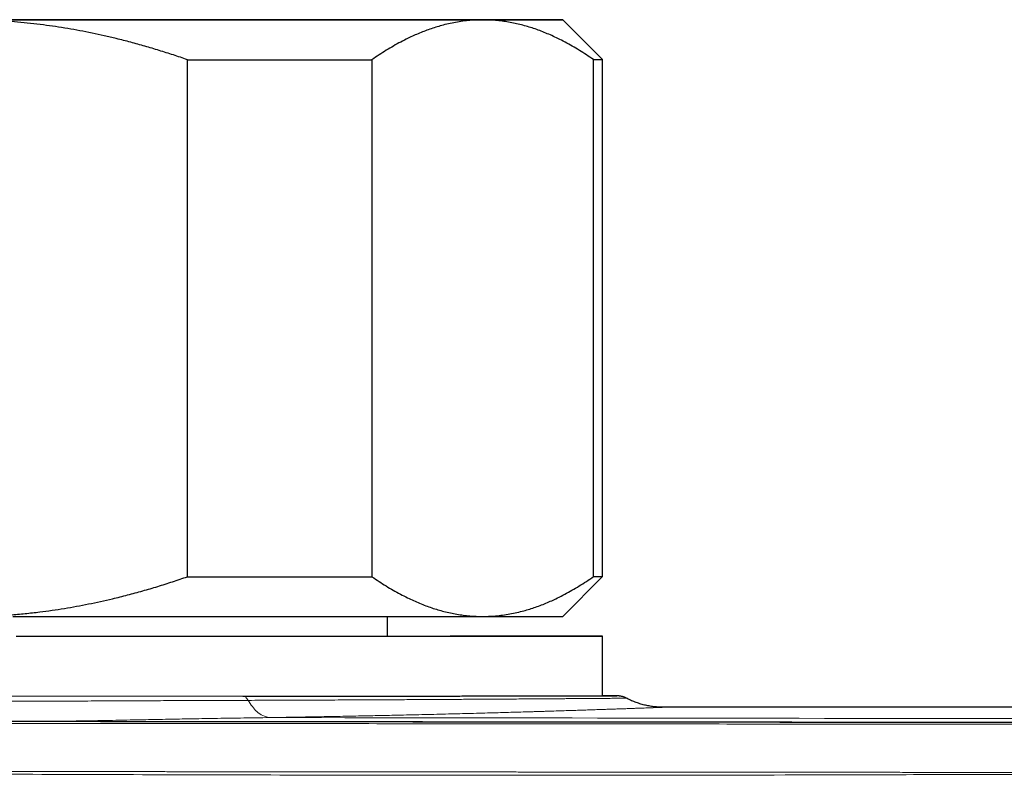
# Model space of a CAD drawing. Header units: millimetres. Extents: x 8 to 656, y 12 to 357.
# Tile 15 of 54: x 253 to 278, y 106 to 125. Entities that reach past the tile are written whole.
import ezdxf

# ---------------------------------------------------------------- set-up
doc = ezdxf.new("R2010")
doc.units = ezdxf.units.MM

msp = doc.modelspace()

# ---------------------------------------------------------------- linework, layer by layer
at = {"color": 7, "linetype": 'Continuous', "lineweight": 30}
for p, q in [((267.614, 123.83), (266.614, 124.83)), ((257.181, 110.827), (257.181, 123.827)), ((261.82, 123.827), (261.82, 110.827)), ((267.388, 110.829), (267.388, 123.829)), ((267.614, 110.83), (267.614, 123.83)), ((266.614, 109.83), (267.614, 110.83)), ((262.214, 109.33), (262.214, 109.827)), ((267.614, 107.83), (267.614, 109.33)), ((326.554, 107.543), (269.144, 107.543)), ((269.144, 107.543), (269.144, 107.543))]:
    msp.add_line(p, q, dxfattribs=at)
at = {"color": 7, "linetype": 'Continuous', "lineweight": 30, "flags": 128}
for points in [[(252.673, 124.827), (253.025, 124.827), (253.376, 124.827), (253.725, 124.827), (254.074, 124.827), (254.42, 124.827), (254.765, 124.827), (255.108, 124.827), (255.448, 124.827), (255.785, 124.827), (256.12, 124.827), (256.452, 124.827), (256.78, 124.827), (257.105, 124.827), (257.425, 124.827), (257.742, 124.827), (258.055, 124.827), (258.364, 124.827), (258.667, 124.827), (258.966, 124.827), (259.26, 124.827), (259.549, 124.827), (259.832, 124.827), (260.109, 124.827), (260.381, 124.828), (260.647, 124.828), (260.906, 124.828), (261.16, 124.828), (261.406, 124.828), (261.646, 124.828), (261.879, 124.828), (262.105, 124.828), (262.324, 124.828), (262.535, 124.828), (262.739, 124.828), (262.936, 124.828), (263.124, 124.828), (263.305, 124.828), (263.478, 124.828), (263.642, 124.828), (263.798, 124.828), (263.946, 124.829), (264.086, 124.829), (264.217, 124.829), (264.339, 124.829), (264.453, 124.829), (264.558, 124.829), (264.654, 124.829), (264.741, 124.829), (264.819, 124.829), (264.888, 124.829), (264.947, 124.829), (264.998, 124.829), (265.04, 124.829), (265.072, 124.829), (265.095, 124.83), (265.109, 124.83), (265.114, 124.83), (265.109, 124.83), (265.095, 124.83), (265.072, 124.83), (265.04, 124.83), (264.998, 124.83), (264.947, 124.83), (264.888, 124.83), (264.819, 124.83), (264.741, 124.83), (264.654, 124.83), (264.558, 124.831), (264.453, 124.831), (264.339, 124.831), (264.217, 124.831), (264.086, 124.831), (263.946, 124.831), (263.798, 124.831), (263.642, 124.831), (263.478, 124.831), (263.305, 124.831), (263.124, 124.831), (262.936, 124.831), (262.739, 124.831), (262.535, 124.831), (262.324, 124.831), (262.105, 124.831), (261.879, 124.832), (261.646, 124.832), (261.406, 124.832), (261.16, 124.832), (260.906, 124.832), (260.647, 124.832), (260.381, 124.832), (260.109, 124.832), (259.832, 124.832), (259.549, 124.832), (259.26, 124.832), (258.966, 124.832), (258.667, 124.832), (258.364, 124.832), (258.055, 124.832), (257.742, 124.832), (257.425, 124.832), (257.105, 124.832), (256.78, 124.832), (256.452, 124.832), (256.12, 124.832), (255.785, 124.832), (255.448, 124.832), (255.108, 124.832), (254.765, 124.832), (254.42, 124.832), (254.074, 124.833), (253.725, 124.833), (253.376, 124.833), (253.025, 124.833), (252.673, 124.833)], [(264.604, 124.831), (264.505, 124.831), (264.403, 124.831), (264.299, 124.831), (264.194, 124.831), (264.086, 124.831), (263.975, 124.831), (263.863, 124.832), (263.749, 124.832), (263.632, 124.832), (263.514, 124.832), (263.393, 124.832), (263.271, 124.832), (263.146, 124.832), (263.02, 124.832), (262.891, 124.832), (262.761, 124.832), (262.628, 124.832), (262.494, 124.832), (262.358, 124.832), (262.22, 124.832), (262.08, 124.832), (261.939, 124.832), (261.796, 124.832), (261.651, 124.832), (261.504, 124.832), (261.355, 124.832), (261.205, 124.832), (261.053, 124.832), (260.9, 124.832), (260.745, 124.832), (260.588, 124.832), (260.43, 124.832), (260.271, 124.832), (260.11, 124.832), (259.947, 124.832), (259.783, 124.832), (259.618, 124.832), (259.451, 124.832), (259.283, 124.832), (259.114, 124.832), (258.943, 124.832), (258.771, 124.832), (258.598, 124.833), (258.423, 124.833), (258.248, 124.833), (258.071, 124.833), (257.893, 124.833), (257.715, 124.833), (257.535, 124.833), (257.354, 124.833), (257.172, 124.833), (256.989, 124.833), (256.805, 124.833), (256.621, 124.833), (256.435, 124.833), (256.249, 124.833), (256.062, 124.833), (255.874, 124.833), (255.685, 124.833), (255.496, 124.833), (255.306, 124.833), (255.115, 124.833), (254.924, 124.833), (254.732, 124.833), (254.54, 124.833), (254.347, 124.833), (254.154, 124.833), (253.96, 124.833), (253.766, 124.833), (253.571, 124.833), (253.377, 124.833), (253.181, 124.833), (252.986, 124.833), (252.79, 124.833)], [(252.79, 124.827), (252.986, 124.827), (253.181, 124.827), (253.377, 124.827), (253.571, 124.827), (253.766, 124.827), (253.96, 124.827), (254.154, 124.827), (254.347, 124.827), (254.54, 124.827), (254.732, 124.827), (254.924, 124.827), (255.115, 124.827), (255.306, 124.827), (255.496, 124.827), (255.685, 124.827), (255.874, 124.827), (256.062, 124.827), (256.249, 124.827), (256.435, 124.827), (256.621, 124.827), (256.805, 124.827), (256.989, 124.827), (257.172, 124.827), (257.354, 124.827), (257.535, 124.827), (257.715, 124.827), (257.893, 124.827), (258.071, 124.827), (258.248, 124.827), (258.423, 124.827), (258.598, 124.827), (258.771, 124.827), (258.943, 124.827), (259.114, 124.827), (259.283, 124.827), (259.451, 124.827), (259.618, 124.827), (259.783, 124.827), (259.947, 124.827), (260.11, 124.827), (260.271, 124.827), (260.43, 124.827), (260.588, 124.827), (260.745, 124.827), (260.9, 124.827), (261.053, 124.827), (261.205, 124.827), (261.355, 124.827), (261.504, 124.827), (261.651, 124.827), (261.796, 124.827), (261.939, 124.827), (262.08, 124.827), (262.22, 124.827), (262.358, 124.827), (262.494, 124.828), (262.628, 124.828), (262.761, 124.828), (262.891, 124.828), (263.02, 124.828), (263.146, 124.828), (263.271, 124.828), (263.393, 124.828), (263.514, 124.828), (263.632, 124.828), (263.749, 124.828), (263.863, 124.828), (263.975, 124.828), (264.086, 124.828), (264.194, 124.828), (264.299, 124.828), (264.403, 124.828), (264.505, 124.828), (264.604, 124.828)], [(264.604, 124.828), (264.701, 124.828), (264.796, 124.828), (264.888, 124.828), (264.979, 124.828), (265.067, 124.828), (265.152, 124.828), (265.236, 124.828), (265.317, 124.828), (265.395, 124.828), (265.472, 124.828), (265.546, 124.829), (265.617, 124.829), (265.686, 124.829), (265.753, 124.829), (265.818, 124.829), (265.879, 124.829), (265.939, 124.829), (265.996, 124.829), (266.05, 124.829), (266.102, 124.829), (266.152, 124.829), (266.199, 124.829), (266.244, 124.829), (266.286, 124.829), (266.325, 124.829), (266.362, 124.829), (266.397, 124.829), (266.429, 124.829), (266.458, 124.829), (266.485, 124.829), (266.51, 124.829), (266.531, 124.829), (266.551, 124.829), (266.567, 124.829), (266.581, 124.829), (266.593, 124.83), (266.602, 124.83), (266.608, 124.83), (266.612, 124.83), (266.614, 124.83), (266.612, 124.83), (266.608, 124.83), (266.602, 124.83), (266.593, 124.83), (266.581, 124.83), (266.567, 124.83), (266.551, 124.83), (266.531, 124.83), (266.51, 124.83), (266.485, 124.83), (266.458, 124.83), (266.429, 124.83), (266.397, 124.83), (266.362, 124.83), (266.325, 124.83), (266.286, 124.83), (266.244, 124.83), (266.199, 124.83), (266.152, 124.83), (266.102, 124.831), (266.05, 124.831), (265.996, 124.831), (265.939, 124.831), (265.879, 124.831), (265.818, 124.831), (265.753, 124.831), (265.686, 124.831), (265.617, 124.831), (265.546, 124.831), (265.472, 124.831), (265.395, 124.831), (265.317, 124.831), (265.236, 124.831), (265.152, 124.831), (265.067, 124.831), (264.979, 124.831), (264.888, 124.831), (264.796, 124.831), (264.701, 124.831), (264.604, 124.831)], [(257.181, 123.827), (257.375, 123.827), (257.568, 123.827), (257.759, 123.827), (257.95, 123.827), (258.139, 123.827), (258.328, 123.827), (258.515, 123.827), (258.701, 123.827), (258.886, 123.827), (259.07, 123.827), (259.252, 123.827), (259.434, 123.827), (259.614, 123.827), (259.792, 123.827), (259.969, 123.827), (260.145, 123.827), (260.32, 123.827), (260.492, 123.827), (260.664, 123.827), (260.834, 123.827), (261.002, 123.827), (261.169, 123.827), (261.334, 123.827), (261.498, 123.827), (261.66, 123.827), (261.82, 123.827)], [(267.388, 123.829), (267.421, 123.829), (267.452, 123.829), (267.48, 123.829), (267.505, 123.829), (267.528, 123.829), (267.548, 123.829), (267.565, 123.829), (267.58, 123.829), (267.592, 123.83), (267.602, 123.83), (267.608, 123.83), (267.612, 123.83), (267.614, 123.83), (267.614, 123.83)], [(257.181, 110.827), (257.375, 110.827), (257.568, 110.827), (257.759, 110.827), (257.95, 110.827), (258.139, 110.827), (258.328, 110.827), (258.515, 110.827), (258.701, 110.827), (258.886, 110.827), (259.07, 110.827), (259.252, 110.827), (259.434, 110.827), (259.614, 110.827), (259.792, 110.827), (259.969, 110.827), (260.145, 110.827), (260.32, 110.827), (260.492, 110.827), (260.664, 110.827), (260.834, 110.827), (261.002, 110.827), (261.169, 110.827), (261.334, 110.827), (261.498, 110.827), (261.66, 110.827), (261.82, 110.827)], [(252.79, 109.827), (252.986, 109.827), (253.181, 109.827), (253.377, 109.827), (253.571, 109.827), (253.766, 109.827), (253.96, 109.827), (254.154, 109.827), (254.347, 109.827), (254.54, 109.827), (254.732, 109.827), (254.924, 109.827), (255.115, 109.827), (255.306, 109.827), (255.496, 109.827), (255.685, 109.827), (255.874, 109.827), (256.062, 109.827), (256.249, 109.827), (256.435, 109.827), (256.621, 109.827), (256.805, 109.827), (256.989, 109.827), (257.172, 109.827), (257.354, 109.827), (257.535, 109.827), (257.715, 109.827), (257.893, 109.827), (258.071, 109.827), (258.248, 109.827), (258.423, 109.827), (258.598, 109.827), (258.771, 109.827), (258.943, 109.827), (259.114, 109.827), (259.283, 109.827), (259.451, 109.827), (259.618, 109.827), (259.783, 109.827), (259.947, 109.827), (260.11, 109.827), (260.271, 109.827), (260.43, 109.827), (260.588, 109.827), (260.745, 109.827), (260.9, 109.827), (261.053, 109.827), (261.205, 109.827), (261.355, 109.827), (261.504, 109.827), (261.651, 109.827), (261.796, 109.827), (261.939, 109.827), (262.08, 109.827), (262.22, 109.827), (262.358, 109.827), (262.494, 109.828), (262.628, 109.828), (262.761, 109.828), (262.891, 109.828), (263.02, 109.828), (263.146, 109.828), (263.271, 109.828), (263.393, 109.828), (263.514, 109.828), (263.632, 109.828), (263.749, 109.828), (263.863, 109.828), (263.975, 109.828), (264.086, 109.828), (264.194, 109.828), (264.299, 109.828), (264.403, 109.828), (264.505, 109.828), (264.604, 109.828)], [(264.604, 109.828), (264.701, 109.828), (264.796, 109.828), (264.888, 109.828), (264.979, 109.828), (265.067, 109.828), (265.152, 109.828), (265.236, 109.828), (265.317, 109.828), (265.395, 109.828), (265.472, 109.828), (265.546, 109.829), (265.617, 109.829), (265.686, 109.829), (265.753, 109.829), (265.818, 109.829), (265.879, 109.829), (265.939, 109.829), (265.996, 109.829), (266.05, 109.829), (266.102, 109.829), (266.152, 109.829), (266.199, 109.829), (266.244, 109.829), (266.286, 109.829), (266.325, 109.829), (266.362, 109.829), (266.397, 109.829), (266.429, 109.829), (266.458, 109.829), (266.485, 109.829), (266.51, 109.829), (266.531, 109.829), (266.551, 109.829), (266.567, 109.829), (266.581, 109.829), (266.593, 109.83), (266.602, 109.83), (266.608, 109.83), (266.612, 109.83), (266.614, 109.83)], [(262.214, 109.332), (262.314, 109.332), (262.622, 109.332), (262.922, 109.332), (263.215, 109.332), (263.499, 109.332), (263.775, 109.332), (264.043, 109.332), (264.303, 109.332), (264.554, 109.332), (264.796, 109.332), (265.028, 109.332), (265.252, 109.331), (265.466, 109.331), (265.671, 109.331), (265.866, 109.331), (266.052, 109.331), (266.227, 109.331), (266.393, 109.331), (266.548, 109.331), (266.693, 109.331), (266.828, 109.331), (266.953, 109.331), (267.067, 109.331), (267.17, 109.33), (267.262, 109.33), (267.344, 109.33), (267.415, 109.33), (267.476, 109.33), (267.525, 109.33), (267.564, 109.33), (267.591, 109.33), (267.608, 109.33), (267.614, 109.33), (267.608, 109.33), (267.592, 109.33), (267.565, 109.329), (267.527, 109.329), (267.478, 109.329), (267.418, 109.329), (267.347, 109.329), (267.265, 109.329), (267.173, 109.329), (267.07, 109.329), (266.957, 109.329), (266.833, 109.329), (266.698, 109.329), (266.553, 109.328), (266.398, 109.328), (266.233, 109.328), (266.058, 109.328), (265.873, 109.328), (265.678, 109.328), (265.474, 109.328), (265.26, 109.328), (265.036, 109.328), (264.804, 109.328), (264.562, 109.328), (264.312, 109.328), (264.052, 109.328), (263.785, 109.328), (263.509, 109.327), (263.224, 109.327), (262.932, 109.327), (262.632, 109.327), (262.325, 109.327), (262.01, 109.327), (261.688, 109.327), (261.359, 109.327), (261.024, 109.327), (260.682, 109.327), (260.334, 109.327), (259.98, 109.327), (259.62, 109.327), (259.254, 109.327), (258.884, 109.327), (258.508, 109.327), (258.128, 109.327), (257.743, 109.327), (257.354, 109.327), (256.961, 109.327), (256.565, 109.326), (256.165, 109.326), (255.762, 109.326), (255.356, 109.326), (254.947, 109.326), (254.536, 109.326), (254.124, 109.326), (253.709, 109.326), (253.293, 109.326), (252.876, 109.326)]]:
    msp.add_lwpolyline(points, dxfattribs=at)
at = {"color": 7, "linetype": 'Continuous', "lineweight": 30}
msp.add_arc((267.414, 145.482), 34.653, 269.957, 270.3302, dxfattribs=at)
for points, knots in [([(257.181, 123.827), (257.064, 123.867), (256.828, 123.947), (256.473, 124.06), (256.115, 124.167), (255.756, 124.266), (255.414, 124.354), (255.09, 124.43), (254.784, 124.496), (254.478, 124.556), (254.173, 124.611), (253.867, 124.659), (253.556, 124.702), (253.238, 124.74), (252.914, 124.771), (252.589, 124.796), (252.264, 124.813), (251.939, 124.824), (251.722, 124.826), (251.614, 124.827)], [0, 0, 0, 0, 0.065617, 0.131251, 0.19689, 0.26252, 0.328133, 0.383157, 0.438186, 0.49321, 0.547623, 0.602041, 0.656453, 0.71369, 0.770953, 0.828229, 0.885504, 0.942765, 1, 1, 1, 1]), ([(264.604, 124.828), (264.572, 124.828), (264.479, 124.827), (264.327, 124.819), (264.147, 124.802), (263.968, 124.775), (263.789, 124.741), (263.62, 124.7), (263.46, 124.655), (263.311, 124.607), (263.163, 124.554), (263.016, 124.496), (262.871, 124.433), (262.713, 124.359), (262.543, 124.273), (262.361, 124.172), (262.179, 124.064), (261.999, 123.95), (261.88, 123.868), (261.82, 123.827)], [0, 0, 0, 0, 0.034083, 0.097391, 0.160725, 0.224069, 0.287405, 0.350714, 0.403934, 0.457159, 0.510379, 0.562664, 0.614953, 0.667239, 0.733776, 0.800332, 0.866897, 0.933458, 1, 1, 1, 1]), ([(267.388, 123.829), (267.329, 123.869), (267.211, 123.95), (267.034, 124.063), (266.855, 124.169), (266.675, 124.269), (266.504, 124.356), (266.342, 124.432), (266.189, 124.498), (266.036, 124.558), (265.884, 124.613), (265.731, 124.661), (265.575, 124.704), (265.416, 124.742), (265.254, 124.773), (265.092, 124.798), (264.929, 124.815), (264.767, 124.826), (264.658, 124.827), (264.604, 124.828)], [0, 0, 0, 0, 0.0656165, 0.1312512, 0.1968897, 0.2625199, 0.3281326, 0.3831572, 0.4381861, 0.4932102, 0.547623, 0.6020407, 0.6564531, 0.7136899, 0.7709531, 0.8282288, 0.8855036, 0.9427646, 1, 1, 1, 1]), ([(251.614, 109.827), (251.738, 109.827), (251.986, 109.829), (252.358, 109.844), (252.729, 109.866), (253.1, 109.899), (253.45, 109.937), (253.78, 109.981), (254.089, 110.028), (254.396, 110.081), (254.699, 110.14), (255, 110.203), (255.327, 110.278), (255.68, 110.366), (256.059, 110.47), (256.435, 110.581), (256.81, 110.699), (257.058, 110.784), (257.181, 110.827)], [0, 0, 0, 0, 0.065449, 0.130926, 0.196415, 0.261894, 0.327345, 0.382403, 0.437466, 0.492525, 0.54654, 0.60056, 0.654576, 0.723644, 0.792733, 0.861832, 0.930927, 1, 1, 1, 1]), ([(261.82, 110.827), (261.879, 110.787), (261.997, 110.706), (262.174, 110.594), (262.353, 110.487), (262.533, 110.388), (262.704, 110.3), (262.866, 110.224), (263.019, 110.158), (263.171, 110.098), (263.324, 110.043), (263.477, 109.995), (263.633, 109.952), (263.792, 109.914), (263.954, 109.883), (264.116, 109.859), (264.279, 109.841), (264.441, 109.83), (264.55, 109.829), (264.604, 109.828)], [0, 0, 0, 0, 0.065617, 0.131251, 0.19689, 0.26252, 0.328133, 0.383157, 0.438186, 0.49321, 0.547623, 0.602041, 0.656453, 0.71369, 0.770953, 0.828229, 0.885504, 0.942765, 1, 1, 1, 1]), ([(264.604, 109.828), (264.636, 109.828), (264.728, 109.829), (264.881, 109.837), (265.06, 109.855), (265.24, 109.881), (265.419, 109.915), (265.588, 109.956), (265.748, 110.001), (265.897, 110.049), (266.045, 110.102), (266.192, 110.16), (266.337, 110.223), (266.495, 110.297), (266.665, 110.384), (266.847, 110.484), (267.029, 110.592), (267.209, 110.707), (267.328, 110.788), (267.388, 110.829)], [0, 0, 0, 0, 0.034083, 0.097391, 0.160725, 0.224069, 0.287405, 0.350714, 0.403934, 0.457159, 0.510379, 0.562664, 0.614953, 0.667239, 0.733776, 0.800332, 0.866897, 0.933458, 1, 1, 1, 1]), ([(258.576, 107.827), (258.683, 107.827), (258.898, 107.827), (259.215, 107.827), (259.528, 107.827), (259.838, 107.827), (260.145, 107.827), (260.45, 107.827), (260.751, 107.827), (261.048, 107.827), (261.341, 107.827), (261.629, 107.827), (261.912, 107.827), (262.191, 107.827), (262.465, 107.827), (262.734, 107.827), (262.983, 107.827), (263.213, 107.827), (263.426, 107.827), (263.633, 107.827), (263.836, 107.827), (264.033, 107.827), (264.243, 107.828), (264.466, 107.828), (264.698, 107.828), (264.924, 107.828), (265.142, 107.828), (265.35, 107.828), (265.547, 107.828), (265.733, 107.828), (265.913, 107.828), (266.086, 107.828), (266.243, 107.828), (266.386, 107.828), (266.514, 107.828), (266.637, 107.828), (266.754, 107.828), (266.866, 107.828), (266.982, 107.829), (267.101, 107.829), (267.22, 107.829), (267.331, 107.829), (267.433, 107.829), (267.526, 107.829), (267.608, 107.829), (267.681, 107.829), (267.747, 107.829), (267.804, 107.829), (267.851, 107.829), (267.889, 107.829), (267.919, 107.829), (267.943, 107.829), (267.961, 107.83), (267.968, 107.83), (267.971, 107.83)], [0, 0, 0, 0, 0.019917, 0.039841, 0.059768, 0.079692, 0.099609, 0.119766, 0.13993, 0.160097, 0.180261, 0.200418, 0.22065, 0.24089, 0.261133, 0.281373, 0.301605, 0.3186, 0.335596, 0.35259, 0.369325, 0.38606, 0.402794, 0.424068, 0.44535, 0.466635, 0.487917, 0.50919, 0.52941, 0.549636, 0.569866, 0.590092, 0.610311, 0.627296, 0.644281, 0.661266, 0.677988, 0.694712, 0.711434, 0.732701, 0.753977, 0.775255, 0.796531, 0.817798, 0.837935, 0.858079, 0.878226, 0.89837, 0.918507, 0.935422, 0.952338, 0.969253, 0.985907, 1, 1, 1, 1]), ([(267.962, 107.83), (267.961, 107.83), (267.955, 107.83), (267.936, 107.83), (267.903, 107.83), (267.863, 107.83), (267.815, 107.83), (267.759, 107.83), (267.695, 107.83), (267.646, 107.83), (267.616, 107.83), (267.613, 107.83)], [0, 0, 0, 0, 0.024278, 0.16651, 0.308684, 0.443476, 0.578317, 0.713174, 0.848015, 0.982806, 1, 1, 1, 1]), ([(268.215, 107.773), (268.207, 107.777), (268.192, 107.784), (268.168, 107.794), (268.144, 107.803), (268.121, 107.811), (268.099, 107.816), (268.08, 107.82), (268.063, 107.823), (268.049, 107.825), (268.038, 107.827), (268.029, 107.828), (268.022, 107.828), (268.016, 107.829), (268.01, 107.829), (268.006, 107.829), (268.002, 107.829), (267.999, 107.829), (267.995, 107.83), (267.993, 107.83), (267.99, 107.83), (267.987, 107.83), (267.983, 107.83), (267.977, 107.83), (267.971, 107.83), (267.966, 107.83), (267.965, 107.83)], [0, 0, 0, 0, 0.025691, 0.052804, 0.079, 0.104009, 0.127352, 0.148262, 0.165997, 0.180572, 0.192737, 0.203413, 0.213462, 0.223687, 0.234651, 0.247152, 0.262138, 0.280819, 0.304869, 0.336779, 0.380529, 0.443118, 0.53917, 0.715009, 0.917292, 1, 1, 1, 1]), ([(269.144, 107.543), (269.141, 107.543), (269.134, 107.543), (269.121, 107.544), (269.105, 107.544), (269.086, 107.544), (269.062, 107.545), (269.031, 107.547), (268.994, 107.549), (268.949, 107.553), (268.898, 107.558), (268.843, 107.566), (268.786, 107.576), (268.728, 107.587), (268.669, 107.6), (268.61, 107.616), (268.551, 107.633), (268.491, 107.653), (268.433, 107.674), (268.374, 107.697), (268.317, 107.722), (268.263, 107.748), (268.23, 107.765), (268.215, 107.773)], [0, 0, 0, 0, 0.012167, 0.027749, 0.045232, 0.065695, 0.09047, 0.121212, 0.159694, 0.206702, 0.260343, 0.317622, 0.377094, 0.438113, 0.500216, 0.563076, 0.626475, 0.690267, 0.754354, 0.818666, 0.883156, 0.947788, 1, 1, 1, 1]), ([(326.614, 107.125), (326.571, 107.126), (326.079, 107.126), (325.15, 107.126), (323.803, 107.126), (322.41, 107.127), (320.946, 107.128), (319.416, 107.128), (317.834, 107.129), (316.192, 107.13), (314.479, 107.132), (312.681, 107.133), (310.78, 107.134), (308.748, 107.136), (306.541, 107.138), (304.077, 107.14), (301.175, 107.142), (298.033, 107.145), (294.939, 107.148), (292.229, 107.15), (289.861, 107.152), (287.791, 107.154), (285.959, 107.155), (284.264, 107.156), (282.433, 107.158), (280.504, 107.159), (278.531, 107.16), (276.657, 107.162), (274.748, 107.163), (272.746, 107.165), (270.671, 107.166), (268.598, 107.168), (266.565, 107.17), (264.569, 107.172), (262.607, 107.174), (260.678, 107.176), (258.855, 107.178), (257.166, 107.18), (255.573, 107.181), (253.989, 107.183), (252.374, 107.185), (250.753, 107.188), (249.126, 107.19), (247.494, 107.192), (245.857, 107.194), (244.214, 107.197), (242.565, 107.199), (240.91, 107.202), (239.249, 107.205), (238.006, 107.207), (237.316, 107.208), (237.182, 107.208)], [0, 0, 0, 0, 0.001431, 0.016486, 0.031162, 0.046615, 0.063187, 0.080261, 0.097917, 0.116242, 0.135345, 0.155375, 0.17653, 0.199101, 0.223532, 0.250579, 0.281731, 0.320874, 0.355963, 0.38553, 0.41176, 0.435403, 0.454941, 0.473231, 0.492251, 0.516346, 0.537908, 0.558449, 0.579182, 0.601951, 0.625594, 0.648764, 0.671487, 0.693798, 0.715724, 0.737291, 0.758521, 0.776877, 0.793944, 0.811956, 0.830026, 0.848156, 0.866348, 0.884602, 0.90292, 0.921301, 0.939749, 0.958262, 0.976843, 0.995492, 1, 1, 1, 1])]:
    msp.add_open_spline(points, degree=3, knots=knots, dxfattribs=at)
at = {"color": 252, "linetype": 'Continuous', "lineweight": 0}
for points, knots in [([(258.708, 107.718), (258.607, 107.718), (258.406, 107.717), (258.1, 107.716), (257.798, 107.715), (257.499, 107.714), (257.2, 107.713), (256.895, 107.711), (256.582, 107.71), (256.268, 107.709), (255.946, 107.707), (255.615, 107.705), (255.277, 107.704), (254.936, 107.702), (254.593, 107.701), (254.247, 107.699), (253.898, 107.698), (253.549, 107.696), (253.201, 107.695), (252.851, 107.694), (252.505, 107.693), (252.162, 107.692), (251.823, 107.692), (251.483, 107.692), (251.143, 107.691), (250.801, 107.691), (250.457, 107.692), (250.115, 107.692), (249.767, 107.693), (249.413, 107.694), (249.054, 107.695), (248.697, 107.696), (248.341, 107.698), (247.987, 107.699), (247.635, 107.701), (247.285, 107.703), (246.945, 107.704), (246.615, 107.706), (246.294, 107.708), (245.976, 107.71), (245.668, 107.711), (245.371, 107.713), (245.085, 107.714), (244.801, 107.716), (244.494, 107.717), (244.166, 107.719), (243.817, 107.72), (243.503, 107.722), (243.222, 107.723), (243.057, 107.723), (242.974, 107.724)], [0, 0, 0, 0, 0.020313, 0.040629, 0.060942, 0.080048, 0.099154, 0.119158, 0.139167, 0.159175, 0.179179, 0.20037, 0.221566, 0.242762, 0.263953, 0.285464, 0.306975, 0.328338, 0.349705, 0.371073, 0.392436, 0.4131, 0.433769, 0.454439, 0.475103, 0.496037, 0.516974, 0.537912, 0.558845, 0.580918, 0.602996, 0.625074, 0.647146, 0.669163, 0.691185, 0.713208, 0.735225, 0.755767, 0.776313, 0.796859, 0.8174, 0.836298, 0.855198, 0.874098, 0.892996, 0.916901, 0.940811, 0.964716, 0.982358, 1, 1, 1, 1]), ([(243.131, 107.827), (243.231, 107.827), (243.43, 107.827), (243.733, 107.827), (244.04, 107.827), (244.35, 107.827), (244.665, 107.827), (244.984, 107.827), (245.307, 107.827), (245.634, 107.826), (245.963, 107.826), (246.299, 107.826), (246.641, 107.826), (246.99, 107.826), (247.342, 107.826), (247.696, 107.826), (248.032, 107.826), (248.351, 107.826), (248.652, 107.826), (248.953, 107.826), (249.252, 107.826), (249.551, 107.826), (249.878, 107.826), (250.233, 107.826), (250.615, 107.826), (250.999, 107.826), (251.382, 107.826), (251.76, 107.826), (252.132, 107.826), (252.499, 107.826), (252.865, 107.826), (253.23, 107.826), (253.575, 107.826), (253.9, 107.826), (254.205, 107.826), (254.507, 107.826), (254.807, 107.826), (255.104, 107.826), (255.427, 107.826), (255.774, 107.826), (256.147, 107.826), (256.517, 107.826), (256.884, 107.826), (257.24, 107.826), (257.584, 107.826), (257.918, 107.827), (258.249, 107.827), (258.467, 107.827), (258.576, 107.827)], [0, 0, 0, 0, 0.021585, 0.043178, 0.064772, 0.086365, 0.10795, 0.129788, 0.151635, 0.173484, 0.19533, 0.217169, 0.239828, 0.262496, 0.285167, 0.307835, 0.330495, 0.349529, 0.368565, 0.387599, 0.406337, 0.425077, 0.443815, 0.467634, 0.491463, 0.515295, 0.539123, 0.562943, 0.585717, 0.608499, 0.631284, 0.654066, 0.67684, 0.695968, 0.715099, 0.734227, 0.753066, 0.771905, 0.790743, 0.814702, 0.838671, 0.862643, 0.886612, 0.910571, 0.932925, 0.955285, 0.977645, 1, 1, 1, 1]), ([(268.214, 107.772), (268.214, 107.772), (268.214, 107.772), (268.205, 107.772), (268.19, 107.772), (268.168, 107.772), (268.139, 107.772), (268.102, 107.771), (268.055, 107.771), (267.997, 107.77), (267.929, 107.77), (267.851, 107.769), (267.762, 107.768), (267.663, 107.768), (267.556, 107.767), (267.441, 107.766), (267.319, 107.765), (267.194, 107.764), (267.068, 107.763), (266.942, 107.762), (266.81, 107.761), (266.671, 107.76), (266.519, 107.759), (266.354, 107.758), (266.174, 107.756), (265.983, 107.755), (265.78, 107.754), (265.565, 107.752), (265.342, 107.751), (265.114, 107.749), (264.88, 107.748), (264.642, 107.746), (264.408, 107.745), (264.179, 107.744), (263.957, 107.742), (263.729, 107.741), (263.497, 107.74), (263.258, 107.738), (263.014, 107.737), (262.763, 107.736), (262.507, 107.734), (262.247, 107.733), (261.981, 107.732), (261.695, 107.73), (261.387, 107.729), (261.056, 107.727), (260.719, 107.726), (260.384, 107.724), (260.052, 107.723), (259.722, 107.722), (259.388, 107.72), (259.051, 107.719), (258.822, 107.718), (258.708, 107.718)], [0, 0, 0, 0, 0.01437, 0.032267, 0.050169, 0.068073, 0.085976, 0.103873, 0.124318, 0.144765, 0.16521, 0.186753, 0.208301, 0.22985, 0.251392, 0.272225, 0.293061, 0.313894, 0.331839, 0.349789, 0.367741, 0.385691, 0.403635, 0.424051, 0.444469, 0.464885, 0.486396, 0.507914, 0.529431, 0.550943, 0.571747, 0.592554, 0.613359, 0.63128, 0.649207, 0.667136, 0.685063, 0.702984, 0.72115, 0.739316, 0.757557, 0.775802, 0.794047, 0.812289, 0.833904, 0.855526, 0.877148, 0.898763, 0.919005, 0.939255, 0.959508, 0.979758, 1, 1, 1, 1]), ([(259.236, 107.285), (259.128, 107.315), (258.938, 107.368), (258.778, 107.612), (258.708, 107.718)], [0, 0, 0, 0, 0.564001, 1, 1, 1, 1]), ([(267.971, 107.83), (267.972, 107.83), (267.977, 107.83), (267.982, 107.83), (267.984, 107.83), (267.978, 107.83), (267.967, 107.83), (267.962, 107.83)], [0, 0, 0, 0, 0.032376, 0.242773, 0.510326, 0.777988, 1, 1, 1, 1]), ([(269.144, 107.543), (269.144, 107.543), (269.145, 107.543), (269.139, 107.543), (269.125, 107.543), (269.104, 107.542), (269.076, 107.541), (269.042, 107.539), (269.001, 107.538), (268.952, 107.536), (268.893, 107.534), (268.824, 107.531), (268.747, 107.528), (268.659, 107.525), (268.576, 107.522), (268.503, 107.519), (268.427, 107.517), (268.328, 107.513), (268.205, 107.509), (268.076, 107.504), (267.942, 107.5), (267.802, 107.495), (267.657, 107.49), (267.508, 107.485), (267.357, 107.48), (267.2, 107.475), (267.03, 107.469), (266.848, 107.463), (266.651, 107.457), (266.447, 107.451), (266.267, 107.445), (266.115, 107.44), (265.994, 107.437), (265.87, 107.433), (265.707, 107.428), (265.501, 107.422), (265.25, 107.415), (264.99, 107.408), (264.723, 107.401), (264.447, 107.393), (264.168, 107.386), (263.884, 107.379), (263.596, 107.372), (263.301, 107.364), (262.999, 107.357), (262.691, 107.35), (262.405, 107.344), (262.141, 107.338), (261.903, 107.333), (261.662, 107.328), (261.413, 107.323), (261.156, 107.318), (260.891, 107.313), (260.623, 107.308), (260.352, 107.303), (260.077, 107.298), (259.8, 107.293), (259.523, 107.289), (259.337, 107.286), (259.246, 107.285)], [0, 0, 0, 0, 0.0046, 0.023743, 0.042919, 0.062095, 0.07984, 0.097584, 0.115355, 0.133125, 0.152812, 0.172499, 0.192222, 0.211946, 0.233483, 0.244257, 0.255032, 0.275842, 0.296662, 0.315938, 0.335213, 0.354523, 0.373833, 0.391713, 0.409593, 0.427501, 0.445409, 0.465269, 0.485129, 0.505028, 0.524927, 0.535797, 0.546668, 0.557545, 0.568422, 0.589049, 0.609678, 0.630305, 0.651034, 0.671765, 0.692494, 0.712673, 0.732855, 0.753035, 0.77331, 0.793589, 0.813865, 0.828804, 0.843743, 0.8587, 0.873656, 0.889481, 0.905306, 0.921152, 0.936997, 0.952874, 0.968751, 0.98465, 1, 1, 1, 1]), ([(326.614, 107.125), (326.414, 107.125), (325.414, 107.126), (323.614, 107.126), (321.214, 107.127), (318.815, 107.129), (316.415, 107.13), (314.015, 107.132), (311.216, 107.134), (308.016, 107.136), (304.017, 107.14), (299.619, 107.143), (295.218, 107.147), (291.217, 107.151), (288.014, 107.153), (285.212, 107.156), (282.81, 107.157), (280.007, 107.159), (276.804, 107.161), (273.201, 107.164), (269.599, 107.167), (265.996, 107.17), (262.393, 107.174), (259.191, 107.177), (256.389, 107.18), (253.988, 107.183), (251.587, 107.186), (249.185, 107.189), (246.784, 107.193), (244.283, 107.196), (241.683, 107.201), (239.282, 107.204), (237.782, 107.207), (237.182, 107.208)], [0, 0, 0, 0, 0.006699, 0.033526, 0.060353, 0.08718, 0.114007, 0.140835, 0.167662, 0.207902, 0.248143, 0.301797, 0.355451, 0.395733, 0.436016, 0.462871, 0.489726, 0.51658, 0.556863, 0.597145, 0.637428, 0.67771, 0.717993, 0.758275, 0.785131, 0.811988, 0.838844, 0.865703, 0.892561, 0.91942, 0.949637, 0.979855, 1, 1, 1, 1]), ([(259.236, 107.285), (259.236, 107.285), (259.13, 107.283), (258.918, 107.28), (258.596, 107.275), (258.271, 107.27), (257.942, 107.265), (257.629, 107.259), (257.331, 107.254), (257.05, 107.249), (256.768, 107.244), (256.487, 107.238), (256.207, 107.233), (255.9, 107.227), (255.566, 107.22), (255.205, 107.213), (254.842, 107.207), (254.479, 107.2), (254.104, 107.194), (253.763, 107.188), (253.543, 107.185), (253.455, 107.184)], [0, 0, 0, 0, 0.00001, 0.058387, 0.116787, 0.1752, 0.233609, 0.291992, 0.34105, 0.390112, 0.43917, 0.487364, 0.53556, 0.583753, 0.64497, 0.706205, 0.767447, 0.828682, 0.889899, 0.956009, 1, 1, 1, 1]), ([(307.614, 107.235), (302.934, 107.238), (293.576, 107.243), (277.447, 107.259), (266.004, 107.275), (259.236, 107.285)], [0, 0, 0, 0, 0.290058, 0.580115, 1, 1, 1, 1]), ([(234.945, 107.15), (235.728, 107.15), (237.293, 107.149), (239.727, 107.148), (242.249, 107.147), (244.857, 107.145), (247.9, 107.143), (251.378, 107.14), (255.551, 107.137), (260.506, 107.133), (266.244, 107.127), (271.807, 107.122), (276.675, 107.118), (280.848, 107.114), (284.929, 107.111), (288.92, 107.108), (292.819, 107.105), (296.718, 107.102), (300.617, 107.098), (304.516, 107.094), (307.981, 107.091), (311.014, 107.088), (313.613, 107.086), (316.069, 107.084), (318.38, 107.083), (320.546, 107.082), (322.641, 107.081), (324.663, 107.081), (325.963, 107.08), (326.614, 107.08)], [0, 0, 0, 0, 0.025606, 0.051212, 0.079663, 0.108115, 0.136567, 0.179246, 0.221925, 0.273141, 0.341423, 0.409705, 0.455226, 0.500748, 0.546269, 0.588805, 0.631342, 0.673878, 0.716414, 0.75895, 0.801486, 0.829844, 0.858202, 0.886559, 0.910192, 0.933825, 0.957458, 0.978729, 1, 1, 1, 1]), ([(234.929, 105.939), (235.066, 105.939), (235.337, 105.938), (235.741, 105.938), (236.138, 105.938), (236.529, 105.938), (236.953, 105.938), (237.41, 105.938), (237.899, 105.937), (238.392, 105.937), (238.891, 105.937), (239.395, 105.937), (239.894, 105.936), (240.389, 105.936), (241.008, 105.936), (241.75, 105.935), (242.615, 105.935), (243.478, 105.934), (244.342, 105.934), (245.121, 105.933), (245.818, 105.933), (246.432, 105.932), (247.051, 105.932), (247.632, 105.932), (248.173, 105.931), (248.675, 105.931), (249.183, 105.93), (249.662, 105.93), (250.113, 105.93), (250.535, 105.929), (250.962, 105.929), (251.396, 105.929), (251.833, 105.928), (252.274, 105.928), (252.721, 105.928), (253.175, 105.927), (253.595, 105.927), (253.979, 105.927), (254.326, 105.926), (254.678, 105.926), (255.037, 105.926), (255.4, 105.925), (255.767, 105.925), (256.14, 105.925), (256.519, 105.925), (256.892, 105.924), (257.258, 105.924), (257.618, 105.924), (257.985, 105.923), (258.359, 105.923), (258.742, 105.923), (259.132, 105.922), (259.531, 105.922), (259.925, 105.922), (260.311, 105.921), (260.691, 105.921), (261.077, 105.92), (261.469, 105.92), (261.909, 105.92), (262.397, 105.919), (262.931, 105.919), (263.427, 105.918), (263.881, 105.918), (264.291, 105.918), (264.697, 105.917), (265.099, 105.917), (265.493, 105.916), (265.881, 105.916), (266.239, 105.916), (266.568, 105.915), (266.869, 105.915), (267.163, 105.915), (267.45, 105.915), (267.73, 105.914), (268.019, 105.914), (268.315, 105.914), (268.62, 105.914), (268.916, 105.913), (269.222, 105.913), (269.538, 105.913), (269.863, 105.912), (270.181, 105.912), (270.492, 105.912), (270.797, 105.912), (271.115, 105.911), (271.447, 105.911), (271.792, 105.911), (272.132, 105.91), (272.467, 105.91), (272.831, 105.91), (273.224, 105.909), (273.647, 105.909), (274.108, 105.909), (274.61, 105.908), (275.152, 105.908), (275.694, 105.907), (276.238, 105.907), (276.786, 105.906), (277.276, 105.906), (277.709, 105.906), (278.085, 105.905), (278.467, 105.905), (278.827, 105.905), (279.167, 105.904), (279.484, 105.904), (279.809, 105.904), (280.11, 105.903), (280.387, 105.903), (280.64, 105.903), (280.898, 105.903), (281.163, 105.903), (281.434, 105.902), (281.713, 105.902), (281.993, 105.902), (282.273, 105.902), (282.553, 105.901), (282.842, 105.901), (283.14, 105.901), (283.446, 105.901), (283.761, 105.901), (284.084, 105.9), (284.412, 105.9), (284.746, 105.9), (285.085, 105.899), (285.426, 105.899), (285.833, 105.899), (286.306, 105.899), (286.841, 105.898), (287.367, 105.898), (287.88, 105.897), (288.382, 105.897), (288.876, 105.897), (289.364, 105.896), (289.895, 105.896), (290.468, 105.895), (291.085, 105.895), (291.712, 105.894), (292.351, 105.894), (293.005, 105.893), (293.661, 105.893), (294.322, 105.892), (294.952, 105.892), (295.553, 105.891), (296.125, 105.891), (296.705, 105.89), (297.294, 105.89), (297.891, 105.889), (298.531, 105.888), (299.212, 105.888), (299.931, 105.887), (300.652, 105.886), (301.39, 105.886), (302.144, 105.885), (302.912, 105.884), (303.674, 105.883), (304.429, 105.883), (305.177, 105.882), (305.963, 105.881), (306.786, 105.881), (307.645, 105.88), (308.498, 105.879), (309.465, 105.878), (310.547, 105.877), (311.746, 105.876), (312.942, 105.875), (314.14, 105.874), (315.226, 105.873), (316.203, 105.873), (317.07, 105.872), (317.943, 105.872), (318.823, 105.871), (319.71, 105.871), (320.605, 105.87), (321.483, 105.87), (322.344, 105.87), (323.187, 105.87), (324.037, 105.869), (324.892, 105.869), (325.752, 105.869), (326.326, 105.869), (326.614, 105.869)], [0, 0, 0, 0, 0.004484, 0.008888, 0.013216, 0.017475, 0.021671, 0.027084, 0.032413, 0.037669, 0.043228, 0.048723, 0.054164, 0.059559, 0.064915, 0.074405, 0.083834, 0.093235, 0.102642, 0.112086, 0.118736, 0.125431, 0.132183, 0.139004, 0.14442, 0.149892, 0.155429, 0.161037, 0.165581, 0.17018, 0.174839, 0.179564, 0.18436, 0.189146, 0.194012, 0.198965, 0.204014, 0.207742, 0.211527, 0.215374, 0.219285, 0.223266, 0.227248, 0.231305, 0.235442, 0.239664, 0.24351, 0.247431, 0.251431, 0.255515, 0.259685, 0.263945, 0.268297, 0.272744, 0.276809, 0.280949, 0.285162, 0.289444, 0.29379, 0.299562, 0.305402, 0.311278, 0.315775, 0.320253, 0.324693, 0.329076, 0.333388, 0.337615, 0.341747, 0.345104, 0.348387, 0.351595, 0.354725, 0.357779, 0.360758, 0.364172, 0.367489, 0.370714, 0.373858, 0.377503, 0.381053, 0.384518, 0.387906, 0.391225, 0.394482, 0.398319, 0.402085, 0.405789, 0.40944, 0.413044, 0.417704, 0.422309, 0.42687, 0.432808, 0.438716, 0.444619, 0.450541, 0.456507, 0.462545, 0.466585, 0.47068, 0.474842, 0.479082, 0.482479, 0.485941, 0.489479, 0.493102, 0.495797, 0.498549, 0.501364, 0.504247, 0.507207, 0.51025, 0.513385, 0.516347, 0.519402, 0.522555, 0.525805, 0.529152, 0.532588, 0.536107, 0.539697, 0.543346, 0.54704, 0.550764, 0.554504, 0.560384, 0.566232, 0.572018, 0.577568, 0.583038, 0.58843, 0.593748, 0.599001, 0.605795, 0.612516, 0.619186, 0.626305, 0.633424, 0.64057, 0.647772, 0.655055, 0.661204, 0.667438, 0.673766, 0.680191, 0.686707, 0.693296, 0.701122, 0.708985, 0.716854, 0.724705, 0.733142, 0.741521, 0.749832, 0.75807, 0.766235, 0.774328, 0.783781, 0.793151, 0.802449, 0.811687, 0.824805, 0.837863, 0.8509, 0.863949, 0.877046, 0.886448, 0.895903, 0.905421, 0.915012, 0.924685, 0.934446, 0.944301, 0.953418, 0.962613, 0.971881, 0.981212, 0.990591, 1, 1, 1, 1]), ([(326.614, 105.84), (325.914, 105.84), (324.514, 105.84), (322.414, 105.839), (320.314, 105.839), (318.214, 105.838), (316.114, 105.838), (313.839, 105.837), (311.389, 105.837), (308.59, 105.836), (305.193, 105.837), (301.198, 105.838), (296.78, 105.844), (292.363, 105.852), (287.945, 105.861), (284.018, 105.864), (280.581, 105.861), (277.636, 105.855), (274.2, 105.846), (270.6, 105.837), (266.837, 105.833), (263.401, 105.834), (259.883, 105.839), (256.283, 105.848), (252.602, 105.86), (249.329, 105.873), (246.466, 105.885), (244.011, 105.896), (241.638, 105.906), (239.347, 105.915), (237.138, 105.923), (235.665, 105.928), (234.929, 105.93)], [0, 0, 0, 0, 0.0228999, 0.0457997, 0.0686996, 0.0915995, 0.1145003, 0.137401, 0.1660283, 0.1946555, 0.2290088, 0.2771951, 0.3253815, 0.3735679, 0.4217544, 0.469941, 0.5020655, 0.5341899, 0.5663144, 0.6145013, 0.6519796, 0.6894579, 0.7269362, 0.7670919, 0.8072476, 0.8474032, 0.8741742, 0.9009452, 0.9277162, 0.9518108, 0.9759054, 1, 1, 1, 1])]:
    msp.add_open_spline(points, degree=3, knots=knots, dxfattribs=at)
msp.add_open_spline([(258.708, 107.718), (258.688, 107.749), (258.648, 107.812), (258.6, 107.822), (258.576, 107.827)], degree=3, dxfattribs=at)

doc.saveas('drawing.dxf')
